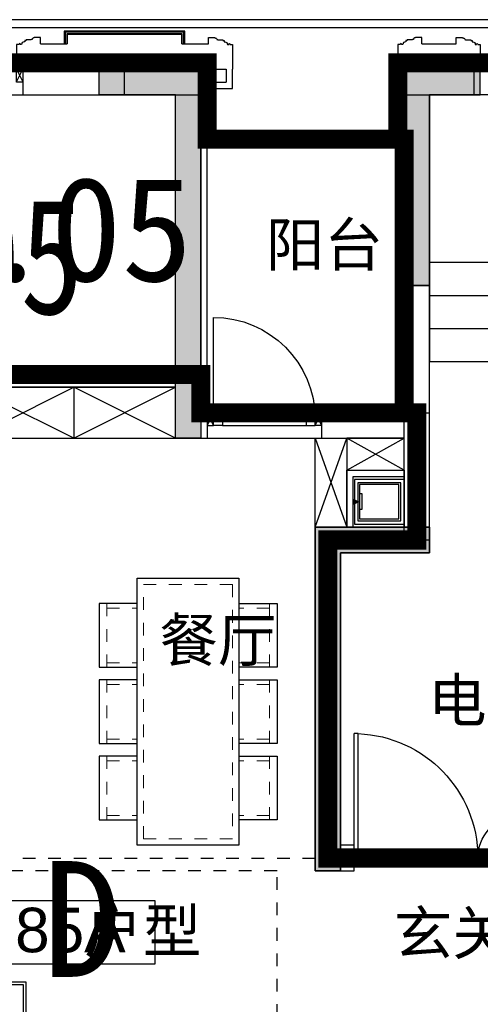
# Model space of a CAD drawing. Header units: millimetres. Extents: x 296296 to 297283, y 219875 to 220035.
# Tile 140 of 256: x 296866.8 to 296870.42, y 220014.3 to 220022.04. Entities that reach past the tile are written whole.
import ezdxf
from ezdxf.enums import TextEntityAlignment as Align

# ---------------------------------------------------------------- set-up
doc = ezdxf.new("R2010")
doc.units = ezdxf.units.MM
for name, pattern in [('-DASH', [0.35, 0.25, -0.1]), ('185洋房-边套（报建版）-旧规$0$洋房户型$0$_DASH', [0.6000000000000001, 0.4, -0.2]), ('185洋房-边套（报建版）-旧规$0$洋房户型$0$DASH', [0.35, 0.25, -0.1]), ('CONTINOUS', [0]), ('DASH', [0.35, 0.25, -0.1])]:
    doc.linetypes.add(name, pattern=pattern)
doc.layers.add('$面积结果', color=7, linetype='Continuous')
doc.layers.add('面积-住宅半面积', color=1, linetype='Continuous')
for name, color, linetype, lineweight in [('面校面积', 1, 'CONTINOUS', 0), ('面积-计容-住宅-0.5', 1, 'Continuous', 0), ('面积-计容-住宅-1', 1, 'Continuous', 0)]:
    doc.layers.add(name, color=color, linetype=linetype, lineweight=lineweight)
doc.styles.add('_TCH_DIM', font='SIMPLEX', dxfattribs={"bigfont": 'GBCBIG'})
doc.styles.add('dw', font='simhei.ttf')
doc.styles.get("Standard").update_dxf_attribs({"font": 'arial.ttf'})

# ---------------------------------------------------------------- blocks, each defined once
blk = doc.blocks.new('*U14')
at = {"lineweight": -2}
blk.add_hatch(color=253, dxfattribs=at).paths.add_polyline_path([(0, 200), (700, 0), (0, 0)])
at = {"color": 253, "linetype": 'DASH', "lineweight": -2}
blk.add_line((1050, 806.2177826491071), (700, 200), dxfattribs=at)
at = {"color": 253, "lineweight": -2}
for p, q in [((700, 200), (93.7822173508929, 550)), ((0, 200), (0, 0)), ((700, 200), (0, 200)), ((0, 200), (700, 0)), ((700, 0), (700, 200)), ((0, 0), (700, 0))]:
    blk.add_line(p, q, dxfattribs=at)
at = {"color": 253, "linetype": 'DASH', "lineweight": -2}
blk.add_arc((700, 200), 700, 60.00000000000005, 180, dxfattribs=at)
blk = doc.blocks.new('$DORLIB2D$00000127')
at = {"color": 253, "lineweight": -2}
for points in [[(-0.5333333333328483, 0.7948983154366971), (-0.5333333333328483, 0.690405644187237)], [(-0.0333333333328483, 0.7948983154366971), (-0.5333333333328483, 0.7948983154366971)], [(-0.0333333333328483, 0.7948983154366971), (-0.0333333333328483, 0.690405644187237)], [(0.5333333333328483, 0.7948983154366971), (0.0333333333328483, 0.7948983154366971)], [(0.0333333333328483, 0.7948983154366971), (0.0333333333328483, 0.690405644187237)], [(0.5333333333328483, 0.7948983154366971), (0.5333333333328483, 0.690405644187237)], [(-0.0333333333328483, 0.690405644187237), (-0.5333333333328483, 0.690405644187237)], [(0.5333333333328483, 0.690405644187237), (0.0333333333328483, 0.690405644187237)], [(0.5, 0.4999999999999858), (-0.5, 0.4999999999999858)]]:
    blk.add_lwpolyline(points, dxfattribs=at)
blk = doc.blocks.new('$DORLIB2D$00000116')
at = {"color": 253, "lineweight": -2}
for p, q in [((-0.4999999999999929, 7.1e-15), (-0.146446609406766, 0.353553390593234)), ((0.5000000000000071, 7.1e-15), (0.1464466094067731, 0.353553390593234))]:
    blk.add_line(p, q, dxfattribs=at)
for centre, radius, start, end in [((-0.4999999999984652, 4.832e-13), 0.4999999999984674, 0, 45), ((0.4999999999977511, 9.059e-13), 0.4999999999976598, 135, 180)]:
    blk.add_arc(centre, radius, start, end, dxfattribs=at)
blk = doc.blocks.new('洋房核心筒（标准层）')
at = {"color": 253}
for p, q in [((13399.99999975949, 9700.000023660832), (13400.00000002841, 13200.00000022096)), ((13400.00000002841, 13200.00000022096), (13600.00000002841, 13200.00000020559)), ((14930.00000002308, 13200.00000001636), (13599.99999987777, 13200.00000002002)), ((13599.99999987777, 13200.00000002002), (13599.99999987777, 11879.99999977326)), ((13599.99999975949, 9700.000023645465), (13600.00000002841, 13200.00000020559)), ((15926.98729813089, 13199.99999989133), (14930.00000002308, 13200.00000001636)), ((14929.99999986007, 11900.00000001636), (14930.00000002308, 13200.00000001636)), ((15189.99999986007, 11899.99999998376), (15190.00000002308, 13199.99999998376)), ((15449.99999986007, 11899.99999995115), (15450.00000002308, 13199.99999995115)), ((15709.99999986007, 11899.99999991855), (15710.00000002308, 13199.99999991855)), ((16275.05942885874, 12597.12138459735), (15926.98729813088, 13199.99999989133)), ((17270.00000002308, 13199.99999972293), (16042.45735196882, 13199.99999987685)), ((16375.05942886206, 12623.91630382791), (16042.45735196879, 13199.99999987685)), ((16229.99999998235, 12875.16660483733), (16230.00000002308, 13199.99999985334)), ((16489.99999992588, 12424.83339483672), (16490.00000002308, 13199.99999982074)), ((16749.99999986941, 11974.50018483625), (16750.00000002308, 13199.99999978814)), ((17009.99999986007, 11899.99999975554), (17010.00000002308, 13199.99999975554)), ((17269.99999986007, 11899.99999972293), (17270.00000002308, 13199.99999972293)), ((18600.00000003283, 13199.99999955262), (17269.99999994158, 13199.99999972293)), ((18599.9999998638, 11879.99999964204), (18600.00000003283, 13199.99999955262)), ((18599.99999976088, 9700.000023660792), (18600.00000002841, 13199.9999995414)), ((18600.00000002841, 13199.9999995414), (18800.00000002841, 13199.99999952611)), ((18799.99999976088, 9700.000023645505), (18800.00000002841, 13199.99999952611)), ((15969.99999986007, 11899.99999988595), (15970.00000001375, 13125.49981483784)), ((16229.99999986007, 11899.99999985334), (16229.99999995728, 12675.16660483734)), ((16455.45941541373, 12645.45941528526), (16275.05942885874, 12597.12138459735)), ((16282.56718102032, 12439.41447386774), (16455.45941541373, 12645.45941528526)), ((16454.91873227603, 12485.5959328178), (16282.56718102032, 12439.41447386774)), ((16793.01270175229, 11899.99999978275), (16454.91873227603, 12485.5959328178)), ((16677.54264791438, 11899.99999979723), (16354.91873227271, 12458.80101358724)), ((16489.99999986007, 11899.99999982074), (16489.9999999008, 12224.83339483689)), ((13599.99999987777, 11879.9999998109), (13599.9999998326, 11099.9999998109)), ((14899.99999987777, 11879.99999973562), (13599.99999987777, 11879.9999998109)), ((14899.99999987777, 11900.00000002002), (14929.99999986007, 11900.00000001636)), ((14899.99999987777, 11879.99999973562), (14899.99999987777, 11900.00000002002)), ((14899.99999983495, 11100.00000003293), (14899.99999988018, 11900.00000003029)), ((15999.99999988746, 11899.99999988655), (14899.99999988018, 11900.00000003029)), ((14899.99999987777, 11879.99999973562), (14899.9999998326, 11099.99999973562)), ((16677.54264791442, 11899.99999979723), (14929.99999986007, 11900.00000001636)), ((17299.99999987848, 11899.99999971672), (15999.99999988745, 11899.99999988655)), ((17269.99999986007, 11899.99999972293), (16793.01270175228, 11899.99999978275)), ((17269.99999986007, 11899.99999972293), (17299.99999986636, 11899.99999971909)), ((17299.99999986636, 11899.99999971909), (17299.9999998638, 11879.99999971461)), ((17299.99999983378, 11099.99999971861), (17299.99999987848, 11899.99999971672)), ((17299.99999982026, 11099.99999971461), (17299.9999998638, 11879.99999971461)), ((17299.9999998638, 11879.99999971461), (18599.9999998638, 11879.99999964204)), ((18599.99999982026, 11099.99999964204), (18599.9999998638, 11879.99999964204)), ((14999.9999998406, 11200.00000001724), (14999.99999987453, 11800.00000001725)), ((15899.9999998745, 11799.99999989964), (14999.99999987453, 11800.00000001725)), ((15899.99999985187, 11399.99999988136), (15899.9999998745, 11799.99999989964)), ((17199.99999987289, 11799.9999997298), (15999.99999987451, 11799.99999988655)), ((15999.99999985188, 11399.99999986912), (15999.99999987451, 11799.99999988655)), ((17199.99999983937, 11199.99999972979), (17199.99999987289, 11799.9999997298)), ((14899.99999986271, 11619.99999973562), (13599.99999986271, 11619.9999998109)), ((17299.99999984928, 11619.99999971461), (18599.99999984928, 11619.99999964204)), ((15649.99999984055, 11199.99999991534), (15649.99999985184, 11399.99999991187)), ((15899.99999985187, 11399.99999988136), (15649.99999985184, 11399.99999991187)), ((16599.99999985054, 11399.99999979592), (15999.99999985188, 11399.99999986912)), ((16599.99999983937, 11199.99999979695), (16599.99999985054, 11399.99999979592)), ((14899.99999984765, 11359.99999973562), (13599.99999984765, 11359.9999998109)), ((17299.99999983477, 11359.99999971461), (18599.99999983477, 11359.99999964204)), ((15749.99999983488, 11099.99999989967), (15749.99999984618, 11299.99999989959)), ((15999.99999984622, 11299.99999986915), (15749.99999984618, 11299.99999989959)), ((16499.99999984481, 11299.99999980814), (15999.99999984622, 11299.99999986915)), ((16499.99999983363, 11099.99999980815), (16499.99999984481, 11299.99999980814)), ((14999.99999985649, 11100.00000001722), (14999.99999987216, 11200.00000001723)), ((15649.99999984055, 11199.99999991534), (15599.99999987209, 11199.99999992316)), ((15599.99999987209, 11199.99999992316), (15599.99999985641, 11099.99999992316)), ((16599.99999980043, 11099.99999979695), (16599.99999981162, 11199.99999979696)), ((17199.99999983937, 11199.99999972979), (17199.99999980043, 11099.9999997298)), ((14899.9999998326, 11099.99999973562), (13599.9999998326, 11099.9999998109)), ((14899.99999983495, 11100.00000003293), (14999.99999985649, 11100.00000001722)), ((15599.99999985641, 11099.99999992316), (15749.99999983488, 11099.99999989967)), ((16499.99999983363, 11099.99999980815), (16599.99999980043, 11099.99999979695)), ((17199.99999980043, 11099.9999997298), (17299.99999983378, 11099.99999971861)), ((17299.99999982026, 11099.99999971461), (18599.99999982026, 11099.99999964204)), ((14874.99999968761, 9800.000023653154), (14874.99999965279, 9185.000023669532)), ((17324.99999968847, 9800.000023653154), (14874.99999968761, 9800.000023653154)), ((17324.99999965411, 9185.000023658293), (17324.99999968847, 9800.000023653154)), ((13399.99999975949, 9700.000023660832), (13599.99999975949, 9700.000023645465)), ((18599.99999976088, 9700.000023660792), (18799.99999976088, 9700.000023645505)), ((15074.99999965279, 9185.00002365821), (15074.99999967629, 9600.000023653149)), ((17124.9999996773, 9600.000023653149), (15074.99999967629, 9600.000023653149)), ((17124.9999996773, 9600.000023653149), (17124.99999965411, 9185.000023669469)), ((14874.99999965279, 9185.000023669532), (15074.99999965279, 9185.00002365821)), ((17124.99999965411, 9185.000023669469), (17324.99999965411, 9185.000023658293)), ((15074.9999995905, 8085.000023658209), (14874.9999995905, 8085.000023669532)), ((14874.9999995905, 8085.000023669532), (14874.99999953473, 7100.000023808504)), ((15074.99999954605, 7300.000023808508), (15074.9999995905, 8085.000023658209)), ((17324.99999959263, 8085.000023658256), (17124.99999959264, 8085.000023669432)), ((17124.99999959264, 8085.000023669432), (17124.99999954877, 7300.000023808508)), ((17324.9999995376, 7100.000023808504), (17324.99999959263, 8085.000023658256)), ((17124.99999954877, 7300.000023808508), (15074.99999954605, 7300.000023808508)), ((17324.9999995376, 7100.000023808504), (14874.99999953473, 7100.000023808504))]:
    blk.add_line(p, q, dxfattribs=at)
at = {"color": 253, "lineweight": -2}
for p, q in [((16874.99999966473, 9375.000023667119), (15324.99999966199, 9375.000023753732)), ((15324.99999966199, 9375.000023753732), (15324.99999957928, 7895.000023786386)), ((16874.99999958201, 7895.000023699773), (15324.99999966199, 9375.000023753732)), ((16874.99999966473, 9375.000023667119), (15324.99999957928, 7895.000023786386)), ((16874.99999958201, 7895.000023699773), (16874.99999966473, 9375.000023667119)), ((15324.99999957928, 7895.000023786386), (16874.99999958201, 7895.000023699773)), ((16564.99999957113, 7710.000023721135), (15634.9999995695, 7710.000023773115)), ((15634.9999995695, 7710.000023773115), (15634.99999955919, 7525.000023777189)), ((16564.99999956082, 7525.000023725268), (16564.99999957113, 7710.000023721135)), ((15634.99999955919, 7525.000023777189), (16564.99999956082, 7525.000023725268))]:
    blk.add_line(p, q, dxfattribs=at)
at = {"color": 253}
for points in [[(14249.99999982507, 10969.99999977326, 0, 0, 0), (14249.99999987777, 12550.00000002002, 0, 0, 0), (16229.99999994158, 12549.99999985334, 0, 80.00000000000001, 0), (15929.99999994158, 12549.9999998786, 0, 0, 0)], [(17949.999999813, 10969.99999967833, 0, 0, 0), (17949.99999994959, 12549.99999963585, 0, 0, 0), (16489.99999994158, 12549.99999982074, 0, 80.00000000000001, 0), (16789.99999994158, 12549.99999982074, 0, 0, 0)]]:
    blk.add_lwpolyline(points, format="xyseb", dxfattribs=at)
at = {"color": 253, "lineweight": -2}
blk.add_lwpolyline([(17299.99999980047, 11099.99992195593), (17299.99999989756, 11899.99999971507), (14899.99999988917, 11900.00000006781), (14899.99999977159, 11100.0000000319)], dxfattribs=at)
blk.add_lwpolyline([(15749.99999983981, 11299.99999997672), (16499.99999983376, 11299.99999997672), (16499.99999983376, 11099.99999980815), (15749.99999983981, 11099.99999980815)], close=True, dxfattribs=at)
at = {"color": 253, "lineweight": -2, "xscale": -1, "rotation": 180}
blk.add_blockref('*U14', (15774.94990664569, 11299.98568751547), dxfattribs=at)
at = {"color": 253}
for name, p, xscale, yscale, zscale, rotation in [('$DORLIB2D$00000116', (15299.99999986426, 11149.9999999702), 600, 600, 600, 179.9999999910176), ('$DORLIB2D$00000116', (16899.999999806, 11149.99999976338), -600, 600, -600, 179.9999999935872), ('$DORLIB2D$00000127', (14974.99999962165, 8635.000023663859), 1100, -200, 1100, 89.99999999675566), ('$DORLIB2D$00000127', (17224.99999962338, 8635.000023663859), 1100, 200, 1100, 89.99999999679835)]:
    blk.add_blockref(name, p, dxfattribs=dict(at, xscale=xscale, yscale=yscale, zscale=zscale, rotation=rotation))
at = {"color": 253, "style": '_TCH_DIM'}
for s, p in [('电', (15184.66559205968, 11273.07109868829)), ('水', (16787.66644105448, 11273.07109868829)), ('下', (14155.05319131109, 10519.89999977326)), ('上', (17845.74468065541, 10519.89999967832)), ('电梯', (15884.71652595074, 8513.51764473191))]:
    blk.add_text(s, height=337.5886524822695, dxfattribs=at).set_placement(p)
blk = doc.blocks.new('wy53eu64i765i57i78i')
blk.add_hatch(color=253).paths.add_polyline_path([(961574.8566869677, 192158.4369128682), (961574.854730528, 192158.4369128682), (961574.8449960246, 190058.4376608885), (961774.8449960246, 190058.4376608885), (961774.854730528, 192958.4376834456), (960974.855165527, 192958.4376794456), (960974.8551655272, 192758.4369128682), (961574.854730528, 192758.4369128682)])
for points in [[(963374.851175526, 192958.4369128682), (963374.851175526, 191258.4020618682), (963574.851175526, 191258.4020618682), (963574.851175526, 192758.4369128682), (963974.851175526, 192758.4369128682), (963974.851175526, 192958.4369128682)], [(962674.8560505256, 189358.4377288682), (962674.8560505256, 186658.4377868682), (962874.8560505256, 186658.4377868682), (962874.8560505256, 189158.4377288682), (963574.851175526, 189158.4377288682), (963574.851175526, 189358.4377288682)]]:
    blk.add_hatch(color=253).paths.add_polyline_path(points, flags=0)
at = {"color": 253}
for points in [[(961774.854730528, 192958.4369168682), (961774.8635345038, 190058.4376608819), (961574.8635345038, 190058.4376608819), (961574.854730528, 192758.4369128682), (960974.855165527, 192758.4369128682), (960974.855165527, 192958.4369128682), (961774.854730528, 192958.4369168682)], [(963374.851175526, 192958.4369128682), (963374.851175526, 191258.4020618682), (963574.851175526, 191258.4020618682), (963574.851175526, 192758.4369128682), (963974.851175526, 192758.4369128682), (963974.851175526, 192958.4369128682), (963374.851175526, 192958.4369128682)], [(962674.8560505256, 189358.4377288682), (962674.8560505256, 186658.4377868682), (962874.8560505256, 186658.4377868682), (962874.8560505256, 189158.4377288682), (963574.851175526, 189158.4377288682), (963574.851175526, 189358.4377288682), (962674.8560505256, 189358.4377288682)]]:
    blk.add_lwpolyline(points, close=True, dxfattribs=at)
blk = doc.blocks.new('sayea5yuteaytuytrauyt')
h = blk.add_hatch()
h.set_pattern_fill('钢筋混凝土', color=253, scale=100)
h.set_pattern_definition([(45, (0, 0), (-176.7766952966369, 176.7766952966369), []), (49.99999999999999, (0, 0), (717.2601826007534, -62.75213498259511), [75, -825]), (355, (0, 0), (-138.751333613, 752.1921337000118), [60, -660]), (100.4514, (59.77168, -5.22934), (578.5093817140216, 689.4395420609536), [63.74019000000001, -701.142112]), (46.1842, (0, 200), (1067.241048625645, -165.5190143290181), [112.5, -1237.5]), (96.63560000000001, (88.936745, 186.206693), (934.6627055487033, 974.1178709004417), [95.610288, -1051.713]), (351.1842, (0, 200), (934.6619451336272, 974.1186009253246), [90, -990]), (21, (100, 150), (596.9070521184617, -402.6188906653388), [75, -825]), (326.0000000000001, (100, 150), (243.3153319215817, 725.150045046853), [60, -660]), (71.4514, (149.742233, 116.448394), (840.22262858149, 322.5304967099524), [63.74019000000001, -701.142112]), (37.5, (0, 0), (12.15985531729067, 332.8938538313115), [0, -652, 0, -670, 0, -662.5]), (7.5, (0, 0), (263.0695374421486, 394.4117118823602), [0, -382, 0, -637, 0, -252.5]), (327.5, (-223, 0), (533.822436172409, -22.55487173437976), [0, -250, 0, -780, 0, -1035]), (317.5, (-323, 0), (583.1861693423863, 100.1049823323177), [0, -325, 0, -518, 0, -735])])
h.paths.add_polyline_path([(1007424.854593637, 89058.43775986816), (1007424.854593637, 87258.43856486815), (1007174.854593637, 87258.43856486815), (1007174.854593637, 89058.43775986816)])
h.paths.add_polyline_path([(1021574.855280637, 89058.43775986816), (1021574.855280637, 87258.43856486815), (1021324.855280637, 87258.43856486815), (1021324.855280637, 89058.43775986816)])
h.paths.add_polyline_path([(989374.8548266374, 89058.43775186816), (989374.8548266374, 87258.43815686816), (989124.8548266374, 87258.43815686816), (989124.8548266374, 89058.43775186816)])
h.paths.add_polyline_path([(1039624.855051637, 89058.43775186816), (1039624.855051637, 87258.43815686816), (1039374.855051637, 87258.43815686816), (1039374.855051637, 89058.43775186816)])
h.paths.add_polyline_path([(1014474.854936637, 87858.43815686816), (1014474.854936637, 84858.43816086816), (1014274.854936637, 84858.43816086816), (1014274.854936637, 87858.43815686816)])
h.paths.add_polyline_path([(1044574.854944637, 92958.43692786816), (1044574.854944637, 91158.43691286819), (1044374.854944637, 91158.43691286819), (1044374.854944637, 92758.43691286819), (1044074.854822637, 92758.43691286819), (1044074.854822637, 92958.43691286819)])
h.paths.add_polyline_path([(984374.8549336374, 92758.43691286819), (984374.8549336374, 91158.43691286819), (984174.8549336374, 91158.43691286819), (984174.8548116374, 92958.43691286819), (984674.8550556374, 92958.43691286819), (984674.8550556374, 92758.43691286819)])
h.paths.add_polyline_path([(1027974.850721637, 92758.43691286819), (1027974.850721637, 91258.40206186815), (1027774.850721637, 91258.40206186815), (1027774.850721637, 92958.43691286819), (1028324.850721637, 92958.43691286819), (1028324.850721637, 92758.43691286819)])
h.paths.add_polyline_path([(1000974.859155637, 92958.43691286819), (1000974.859155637, 91258.40206186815), (1000774.859155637, 91258.40206186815), (1000774.859155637, 92758.43691286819), (1000424.859155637, 92758.43691286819), (1000424.859155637, 92958.43691286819)])
h.paths.add_polyline_path([(1033174.859613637, 92958.43691286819), (1033174.859613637, 91258.40205786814), (1032974.859613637, 91258.40205786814), (1032974.859613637, 92758.43691286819), (1032624.859613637, 92758.43691286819), (1032624.859613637, 92958.43691286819)])
h.paths.add_polyline_path([(995774.8502636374, 92758.43691286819), (995774.8502636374, 91258.40205786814), (995574.8502636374, 91258.40205786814), (995574.8502636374, 92958.43691286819), (996124.8502636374, 92958.43691286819), (996124.8502636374, 92758.43691286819)])
h.paths.add_polyline_path([(1014874.854936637, 80258.43772586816), (1014874.854936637, 80058.43772586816), (1014274.854936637, 80058.43772586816), (1014274.854936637, 81858.43772586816), (1014474.854936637, 81858.43772586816), (1014474.854936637, 80258.43772586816)])
h.paths.add_polyline_path([(1046674.855165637, 92358.43775186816), (1046674.855165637, 90658.43777086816), (1046474.855165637, 90658.43777086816), (1046474.855165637, 92158.43775186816), (1046024.855051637, 92158.43775186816), (1046024.855051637, 92358.43775186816)])
h.paths.add_polyline_path([(982274.8547116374, 92158.43775186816), (982274.8547116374, 90658.43777086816), (982074.8547116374, 90658.43777086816), (982074.8547116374, 92358.43775186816), (982724.8548266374, 92358.43775186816), (982724.8548266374, 92158.43775186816)])
h.paths.add_polyline_path([(1042874.855566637, 80058.43772586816), (1042874.855604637, 79458.43791586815), (1042074.855596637, 79458.43791586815), (1042074.855596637, 79658.43791586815), (1042674.855566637, 79658.43791586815), (1042674.855528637, 80258.43772586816), (1043624.855539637, 80258.43772586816), (1043624.855539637, 80058.43772586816)])
h.paths.add_polyline_path([(1010674.855341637, 80058.43772586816), (1010674.855379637, 79458.43791586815), (1009874.855367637, 79458.43791586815), (1009874.855367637, 79658.43791586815), (1010474.855341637, 79658.43791586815), (1010474.855303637, 80258.43772586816), (1011424.855310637, 80258.43772586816), (1011424.855310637, 80058.43772586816)])
h.paths.add_polyline_path([(1018874.854505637, 79658.43791586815), (1018874.854505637, 79458.43791586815), (1018074.854498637, 79458.43791586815), (1018074.854536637, 80058.43772586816), (1017324.854563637, 80058.43772586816), (1017324.854563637, 80258.43772586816), (1018274.854536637, 80258.43773286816), (1018274.854536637, 79658.43791586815)])
h.paths.add_polyline_path([(986674.8542806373, 79658.43791586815), (986674.8542806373, 79458.43791586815), (985874.8542736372, 79458.43791586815), (985874.8543116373, 80058.43772586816), (985124.8543376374, 80058.43772586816), (985124.8543376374, 80258.43772586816), (986074.8543116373, 80258.43773286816), (986074.8543116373, 79658.43791586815)])
h.paths.add_polyline_path([(1016574.855280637, 92758.43691286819), (1016574.855280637, 91158.43691286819), (1016374.855280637, 91158.43691286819), (1016374.855280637, 92158.43775186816), (1016074.855051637, 92158.43775186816), (1016074.855051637, 92358.43775186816), (1016374.855280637, 92358.43775186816), (1016374.855280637, 92958.43691286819), (1016874.855280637, 92958.43691286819), (1016874.855280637, 92758.43691286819)])
h.paths.add_polyline_path([(1012374.854593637, 92158.43775186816), (1012374.854593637, 91158.43691286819), (1012174.854593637, 91158.43691286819), (1012174.854593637, 92758.43691286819), (1011874.854593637, 92758.43691286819), (1011874.854593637, 92958.43691286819), (1012374.854593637, 92958.43691286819), (1012374.854593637, 92358.43775186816), (1012674.854826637, 92358.43775186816), (1012674.854826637, 92158.43775186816)])
h.paths.add_polyline_path([(1031699.854631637, 87258.43614286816), (1031699.854631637, 86658.43778686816), (1029249.854215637, 86658.43778686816), (1029249.854215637, 87258.43614286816), (1029449.854215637, 87258.43614286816), (1029449.854215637, 86858.43778286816), (1031499.854631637, 86858.43778286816), (1031499.854631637, 87258.43614286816)])
h.paths.add_polyline_path([(999499.8556616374, 87258.43614286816), (999499.8556616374, 86658.43778686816), (997049.8552426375, 86658.43778686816), (997049.8552426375, 87258.43614286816), (997249.8552426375, 87258.43614286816), (997249.8552426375, 86858.43778286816), (999299.8556616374, 86858.43778286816), (999299.8556616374, 87258.43614286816)])
h.paths.add_polyline_path([(1029449.854215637, 89158.43772886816), (1029449.854215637, 88743.43829786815), (1029249.854215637, 88743.43829786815), (1029249.854215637, 89358.43772886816), (1031699.854631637, 89358.43772886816), (1031699.854631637, 88743.43913286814), (1031499.854631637, 88743.43913286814), (1031499.854631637, 89158.43772886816)])
h.paths.add_polyline_path([(999499.8556616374, 89358.43772886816), (999499.8556616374, 88743.43829786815), (999299.8556616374, 88743.43829786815), (999299.8556616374, 89158.43772886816), (997249.8552426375, 89158.43772886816), (997249.8552426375, 88743.43913286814), (997049.8552426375, 88743.43913286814), (997049.8552426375, 89358.43772886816)])
h.paths.add_polyline_path([(1026174.845110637, 92958.43691286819), (1026174.845110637, 90058.43717586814), (1025974.845110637, 90058.43717586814), (1025974.845110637, 92758.43691286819), (1025574.850809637, 92758.43691286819), (1025574.850809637, 92958.43691286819)])
h.paths.add_polyline_path([(1002774.864763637, 92758.43691286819), (1002774.864763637, 90058.43717586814), (1002574.864763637, 90058.43717586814), (1002574.864763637, 92958.43691286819), (1003174.859068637, 92958.43691286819), (1003174.859068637, 92758.43691286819)])
h.paths.add_polyline_path([(993974.8547306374, 92958.43691686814), (993974.8547306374, 90058.44779286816), (993774.8547306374, 90058.44779286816), (993774.8547306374, 92758.43691286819), (993374.8515306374, 92758.43691286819), (993374.8515306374, 92958.43691286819)])
h.paths.add_polyline_path([(1034974.855142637, 92758.43691286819), (1034974.855142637, 90058.44779286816), (1034774.855142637, 90058.44779286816), (1034774.855142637, 92958.43691686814), (1035374.858343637, 92958.43691286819), (1035374.858343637, 92758.43691286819)])
h.paths.add_polyline_path([(1046674.855165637, 83408.43776386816), (1046674.855165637, 80058.43772586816), (1046074.855165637, 80058.43772586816), (1046074.855165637, 80258.43772586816), (1046474.855165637, 80258.43772586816), (1046474.855165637, 83408.43776386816)])
h.paths.add_polyline_path([(982674.8547116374, 80258.43772586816), (982674.8547116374, 80058.43772586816), (982074.8547116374, 80058.43772586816), (982074.8547116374, 83408.43776386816), (982274.8547116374, 83408.43776386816), (982274.8547116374, 80258.43772586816)])
h.paths.add_polyline_path([(1001674.854280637, 89358.43772886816), (1001674.854280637, 86658.43778686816), (1001474.854280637, 86658.43778686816), (1001474.854280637, 89158.43772886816), (1000774.859155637, 89158.43772886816), (1000774.859155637, 89358.43772886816)])
h.paths.add_polyline_path([(1027274.855596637, 89158.43772886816), (1027274.855596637, 86658.43778686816), (1027074.855596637, 86658.43778686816), (1027074.855596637, 89358.43772886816), (1027974.850721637, 89358.43772886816), (1027974.850721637, 89158.43772886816)])
h.paths.add_polyline_path([(995074.8548266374, 89158.43772886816), (995074.8548266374, 86658.43778686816), (994874.8548266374, 86658.43778686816), (994874.8548266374, 89358.43772886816), (995774.8502636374, 89358.43772886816), (995774.8502636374, 89158.43772886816)])
h.paths.add_polyline_path([(1033874.855051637, 89358.43772886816), (1033874.855051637, 86658.43778686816), (1033674.855051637, 86658.43778686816), (1033674.855051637, 89158.43772886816), (1032974.859613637, 89158.43772886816), (1032974.859613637, 89358.43772886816)])
h.paths.add_polyline_path([(989374.8548266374, 92958.43691286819), (989374.8548266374, 92158.43691286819), (988974.8548266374, 92158.43691286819), (988974.8548266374, 92958.43691286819)])
h.paths.add_polyline_path([(1007574.854593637, 92958.43691286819), (1007574.854593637, 92158.43691286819), (1007174.854593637, 92158.43691286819), (1007174.854593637, 92958.43691286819)])
h.paths.add_polyline_path([(995074.8548266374, 79658.43738986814), (995074.8548266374, 79258.43738986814), (994374.8548266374, 79258.43738986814), (994374.8548266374, 79658.43738986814)])
h.paths.add_polyline_path([(1002174.854280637, 79658.43738986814), (1002174.854280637, 79258.43738986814), (1001474.854280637, 79258.43738986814), (1001474.854280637, 79658.43738986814)])
h.paths.add_polyline_path([(1027274.855596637, 79658.43738986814), (1027274.855596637, 79258.43738986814), (1026574.855596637, 79258.43738986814), (1026574.855596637, 79658.43738986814)])
h.paths.add_polyline_path([(1034374.855051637, 79658.43738986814), (1034374.855051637, 79258.43738986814), (1033674.855051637, 79258.43738986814), (1033674.855051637, 79658.43738986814)])
h.paths.add_polyline_path([(1039774.855051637, 92958.43691286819), (1039774.855051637, 92158.43691286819), (1039374.855051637, 92158.43691286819), (1039374.855051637, 92958.43691286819)])
h.paths.add_polyline_path([(1021574.855280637, 92958.43691286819), (1021574.855280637, 92158.43691286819), (1021174.855280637, 92158.43691286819), (1021174.855280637, 92958.43691286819)])
at = {"color": 253}
for points in [[(993974.8547306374, 92958.43691686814), (993974.8547306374, 90058.44779286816), (993774.8547306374, 90058.44779286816), (993774.8547306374, 92758.43691286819), (993374.8515306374, 92758.43691286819), (993374.8515306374, 92958.43691286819), (993974.8547306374, 92958.43691686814)], [(995774.8502636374, 92758.43691286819), (995774.8502636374, 91258.40205786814), (995574.8502636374, 91258.40205786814), (995574.8502636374, 92958.43691286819), (996124.8502636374, 92958.43691286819), (996124.8502636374, 92758.43691286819), (995774.8502636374, 92758.43691286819)], [(995074.8548266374, 89158.43772886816), (995074.8548266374, 86658.43778686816), (994874.8548266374, 86658.43778686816), (994874.8548266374, 89358.43772886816), (995774.8502636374, 89358.43772886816), (995774.8502636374, 89158.43772886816), (995074.8548266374, 89158.43772886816)]]:
    blk.add_lwpolyline(points, close=True, dxfattribs=at)
blk = doc.blocks.new('4uyh5uj6kj67j75rykjtuk7tsik76ykj')
at = {"color": 253}
blk.add_lwpolyline([(817114.2793763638, 428423.8166638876), (818614.2793763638, 428423.8166638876), (818614.2793763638, 427923.8166638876), (817114.2793763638, 427923.8166638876)], close=True, dxfattribs=at)
for s, height, p in [('阳台', 337.5886524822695, (819487.5138972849, 433412)), ('餐厅', 337.5886524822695, (818648.7178462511, 430303.3757845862)), ('电梯厅', 337.5886524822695, (820763.5, 429830)), ('185A', 350, (817242, 428017.5)), ('户型', 337.5886524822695, (818058.6666666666, 428017.5)), ('玄关', 337.5886524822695, (820494, 428000))]:
    blk.add_text(s, height=height, dxfattribs=at).set_placement(p)
blk = doc.blocks.new('185洋房-边套（报建版）-旧规$0$洋房户型$0$11Sofa_1_ICDA')
at = {"color": 253}
for p, q in [((-850, 1100), (-850, -1100)), ((0, 1100), (-850, 1100)), ((0, 1100), (0, -1100)), ((-80, 1020), (-850, 1020)), ((-80, -1020), (-80, 1020)), ((-80, 340), (-850, 340)), ((-80, -340), (-850, -340)), ((-850, -1020), (-80, -1020)), ((-850, -1100), (0, -1100))]:
    blk.add_line(p, q, dxfattribs=at)
blk = doc.blocks.new('185洋房-边套（报建版）-旧规$0$洋房户型$0$11Sofa_4_ICDA')
at = {"color": 253}
for p, q in [((80.00000000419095, 325.4545454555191), (4.1909516e-09, 325.4545454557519)), ((80.00000000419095, 325.4545454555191), (25.45454545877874, 325.4545454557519)), ((570.9090909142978, 325.4545454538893), (625.4545454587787, 325.4545454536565)), ((570.9090909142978, 325.4545454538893), (650.9090909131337, 325.4545454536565))]:
    blk.add_line(p, q, dxfattribs=at)
for points in [[(650.9090909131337, -2.3283064e-09), (650.9090909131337, 699.9999999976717), (9.0803951e-09, 699.9999999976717), (0, 0), (650.9090909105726, -2.3283064e-09), (650.9090909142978, 325.454545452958)], [(80.00000000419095, 325.4545454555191), (80.0000000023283, 79.99999999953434), (570.9090909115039, 79.99999999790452), (570.9090909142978, 325.4545454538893)], [(80.00000000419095, 325.4545454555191), (80.0000000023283, 79.99999999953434), (570.9090909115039, 79.99999999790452), (570.9090909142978, 325.4545454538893)]]:
    blk.add_lwpolyline(points, dxfattribs=at)
blk = doc.blocks.new('185洋房-边套（报建版）-旧规$0$洋房户型$0$11Sofa_5_ICDA')
at = {"color": 253}
for points in [[(0, 0), (1600, 0), (1600, -600), (0, -600)], [(20, -20), (1580, -20), (1580, -580), (20, -580)]]:
    blk.add_lwpolyline(points, close=True, dxfattribs=at)
blk.add_lwpolyline([(799.9975441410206, -580), (799.999915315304, -20)], dxfattribs=at)
blk = doc.blocks.new('*U1095')
at = {"color": 253}
for p, q in [((-425.0000000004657, 1246.488670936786), (-425.0000000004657, 1639.215943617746)), ((-228.6363636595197, 1442.852307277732), (-621.3636363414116, 1442.852307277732)), ((-2367.147781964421, -1248.922221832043), (-2148.676227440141, -1248.922221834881)), ((-1936.528427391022, -1248.922221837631), (-1718.056872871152, -1248.922221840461)), ((-425.0000000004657, -1246.488670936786), (-425.0000000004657, -1639.215943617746)), ((-228.6363636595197, -1442.852307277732), (-621.3636363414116, -1442.852307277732))]:
    blk.add_line(p, q, dxfattribs=at)
for points in [[(-3018.056872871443, -1248.922221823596), (-3318.056872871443, -1248.922221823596), (-3318.056872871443, 1248.922221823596), (-2842.602327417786, 1248.922221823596)], [(-1242.602327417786, 1248.922221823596), (-649.9999999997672, 1248.922221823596), (-649.9999999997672, 1100)], [(-650.0000000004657, -1100), (-650.0000000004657, -1248.922221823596), (-1067.14778196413, -1248.922221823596)]]:
    blk.add_lwpolyline(points, dxfattribs=at)
blk.add_lwpolyline([(-1519.014904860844, -600), (-1519.014904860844, 600), (-2219.014904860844, 600), (-2219.014904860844, -600)], close=True, dxfattribs=at)
for centre, radius in [((-425.0000000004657, 1442.852307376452), 250), ((-425.0000000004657, 1442.852307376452), 130.9090908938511), ((-425.0000000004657, 1442.852307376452), 91.63636362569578), ((-425.0000000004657, -1442.852307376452), 250), ((-2042.602327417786, -1418.475540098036), 200), ((-425.0000000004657, -1442.852307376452), 130.9090908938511), ((-425.0000000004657, -1442.852307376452), 91.63636362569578)]:
    blk.add_circle(centre, radius, dxfattribs=at)
for name, p in [('185洋房-边套（报建版）-旧规$0$洋房户型$0$11Sofa_5_ICDA', (-2842.602327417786, 1620)), ('185洋房-边套（报建版）-旧规$0$洋房户型$0$11Sofa_1_ICDA', (0, 0)), ('185洋房-边套（报建版）-旧规$0$洋房户型$0$11Sofa_4_ICDA', (-1718.056872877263, -1719.999999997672))]:
    blk.add_blockref(name, p, dxfattribs=at)
at = {"color": 253, "xscale": -1}
blk.add_blockref('185洋房-边套（报建版）-旧规$0$洋房户型$0$11Sofa_4_ICDA', (-2367.147781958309, -1719.999999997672), dxfattribs=at)
blk = doc.blocks.new('185洋房-边套（报建版）-旧规$0$jj-yd')
at = {"color": 253}
blk.add_lwpolyline([(174.9992594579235, -0.0025692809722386), (175.0021223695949, 389.9974307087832), (-174.9978776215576, 389.9999999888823), (-175.0007405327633, -8.731149e-10)], close=True, dxfattribs=at)
at = {"color": 253, "ltscale": 0.1}
for points in [[(149.9994429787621, 24.9976142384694), (150.0019388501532, 364.9976142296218), (-149.9980611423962, 364.9998164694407), (-150.0005570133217, 24.99981647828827)], [(149.9994429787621, 24.9976142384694), (150.0019388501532, 364.9976142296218), (-149.9980611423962, 364.9998164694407), (-150.0005570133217, 24.99981647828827)], [(134.9995530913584, 39.99772435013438), (135.0018287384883, 349.9977243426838), (-134.9981712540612, 349.9997063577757), (-135.0004469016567, 39.9997063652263)], [(134.9995530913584, 39.99772435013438), (135.0018287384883, 349.9977243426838), (-134.9981712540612, 349.9997063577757), (-135.0004469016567, 39.9997063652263)]]:
    blk.add_lwpolyline(points, close=True, dxfattribs=at)
blk.add_lwpolyline([(57.46153203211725, 40.25975236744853), (57.46256654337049, 60.25975235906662), (-62.53743343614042, 60.26229884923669), (-62.53846794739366, 40.26229885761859)], dxfattribs=at)
at = {"color": 253, "ltscale": 0.1, "extrusion": (-5.679113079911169e-34, -3.477453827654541e-50, -1)}
blk.add_lwpolyline([(0.0004469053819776, 39.99871535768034, 0, 50.00000000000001, 0), (-0.000111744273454, -10.00128463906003, 0, 0, 0)], format="xyseb", dxfattribs=at)
blk = doc.blocks.new('*U1139')
at = {"color": 253}
for p, q in [((799.9954972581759, 150), (-799.9954984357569, 150)), ((-799.9954984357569, 150), (-799.9954984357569, -250)), ((-799.9954984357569, -250), (-5.88790499e-07, 150)), ((0, -250), (-799.9954984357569, 150)), ((0, 150), (0, -250)), ((0, 150), (0, -250)), ((0, -250), (799.9954972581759, 150)), ((799.9954972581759, -250), (0, 150)), ((799.9954972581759, -250), (799.9954972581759, 150)), ((-799.9954984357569, -250), (799.9954972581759, -250))]:
    blk.add_line(p, q, dxfattribs=at)
blk = doc.blocks.new('*U1140')
at = {"color": 253, "linetype": '185洋房-边套（报建版）-旧规$0$洋房户型$0$DASH', "lineweight": 13, "ltscale": 0.2}
for p, q in [((200, 240), (699.8967938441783, 240)), ((234.8967938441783, 239.9999999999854), (234.8967938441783, 0)), ((665, 239.9999999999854), (665, 0)), ((800, 240), (1299.896793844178, 240)), ((834.8967938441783, 239.9999999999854), (834.8967938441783, 0)), ((1265, 239.9999999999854), (1265, 0)), ((1400, 240), (1899.896793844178, 240)), ((1434.896793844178, 239.9999999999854), (1434.896793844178, 0)), ((1865, 239.9999999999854), (1865, 0)), ((234.8967938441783, -1039.999999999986), (234.8967938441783, -800)), ((665, -1039.999999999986), (665, -800)), ((834.8967938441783, -1039.999999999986), (834.8967938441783, -800)), ((1265, -1039.999999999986), (1265, -800)), ((1434.896793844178, -1039.999999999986), (1434.896793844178, -800)), ((1865, -1039.999999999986), (1865, -800)), ((200, -1040), (699.8967938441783, -1040)), ((800, -1040), (1299.896793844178, -1040)), ((1400, -1040), (1899.896793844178, -1040))]:
    blk.add_line(p, q, dxfattribs=at)
at = {"color": 253, "ltscale": 300}
for points in [[(700, 0), (700, 300), (200, 300), (200, 0)], [(1300, 0), (1300, 300), (800, 300), (800, 0)], [(1900, 0), (1900, 300), (1400, 300), (1400, 0)], [(700, -800), (700, -1100), (200, -1100), (200, -800)], [(1300, -800), (1300, -1100), (800, -1100), (800, -800)], [(1900, -800), (1900, -1100), (1400, -1100), (1400, -800)]]:
    blk.add_lwpolyline(points, dxfattribs=at)
blk.add_lwpolyline([(0, 0), (2100, 0), (2100, -800), (0, -800)], close=True, dxfattribs=at)
at = {"color": 253, "linetype": '185洋房-边套（报建版）-旧规$0$洋房户型$0$DASH', "lineweight": 13, "ltscale": 0.3}
blk.add_lwpolyline([(50, -50), (2050, -50), (2050, -750), (50, -750)], close=True, dxfattribs=at)
blk = doc.blocks.new('185洋房-边套（报建版）-旧规$0$洋房户型$0$$DorLib2D$00000225')
at = {"color": 253}
for p, q in [((0.4750000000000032, -0.0014478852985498), (0.4750000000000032, 0.7521225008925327)), ((0.4750000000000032, 0.7521225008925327), (0.5000000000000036, 0.7521225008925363)), ((0.5000000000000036, -0.0014478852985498), (0.5000000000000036, 0.7521225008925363)), ((-0.4999999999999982, -3.6e-15), (-0.5, 0.252035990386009)), ((-0.4750000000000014, 0.252035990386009), (-0.5, 0.252035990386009)), ((-0.4749999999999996, -3.6e-15), (-0.4750000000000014, 0.252035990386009)), ((-0.4749999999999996, -3.6e-15), (-0.4999999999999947, -3.6e-15)), ((0.4750000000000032, -0.0014478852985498), (0.4999999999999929, -0.0014478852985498))]:
    blk.add_line(p, q, dxfattribs=at)
for centre, radius, start, end in [((0.5046168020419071, -0.0019208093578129), 0.7546247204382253, 92.24926861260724, 179.7237749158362), ((-0.5007908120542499, 0.0025725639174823), 0.2507930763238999, 359.7898704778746, 84.09743784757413)]:
    blk.add_arc(centre, radius, start, end, dxfattribs=at)
blk = doc.blocks.new('185洋房-边套（报建版）-旧规')
at = {"color": 253, "linetype": 'Continuous'}
for p, q in [((11599.99293782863, 10999.99997944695), (11600.00329558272, 13200.00045017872)), ((11600.00329558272, 13200.00045017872), (11800.00329558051, 13199.99950856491)), ((11799.99293782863, 10999.99950863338), (11800.00329558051, 13199.99950856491)), ((9900, 10999.99997956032), (11599.99293782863, 10999.99997944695)), ((11799.99060733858, 10699.99997944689), (11799.99293782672, 10999.99920260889)), ((10000, 10899.99997955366), (11599.99216099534, 10899.99997944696)), ((11599.98905366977, 10499.99997946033), (11599.99216099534, 10899.99997944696)), ((11799.99060733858, 10699.99997944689), (11849.98983051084, 10699.9999794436)), ((11849.98983051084, 10699.9999794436), (11849.9898304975, 10499.9999794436)), ((12749.98983053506, 10699.99997938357), (13599.99034841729, 10699.99997932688)), ((12749.98983053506, 10699.99997938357), (12749.98983052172, 10499.99997938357)), ((13599.9846516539, 9599.9999795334), (13599.99034841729, 10699.99997932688)), ((11599.98905366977, 10499.99997946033), (11849.9898304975, 10499.9999794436)), ((12749.98983052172, 10499.99997938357), (13399.98931263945, 10499.99997934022)), ((13399.98568742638, 9799.999979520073), (13399.98931263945, 10499.99997934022)), ((12700, 7099.999979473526), (12700, 9799.99997947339)), ((12700, 9799.99997947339), (13399.98568742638, 9799.999979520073)), ((12900, 7299.999979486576), (12900, 9599.999979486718)), ((12900, 9599.999979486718), (13599.9846516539, 9599.9999795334)), ((13006.00328089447, 7299.999979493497), (12900, 7299.999979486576)), ((13006.00328090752, 7099.999979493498), (13006.00328089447, 7299.999979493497)), ((12700, 7099.999979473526), (13006.00328090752, 7099.999979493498))]:
    blk.add_line(p, q, dxfattribs=at)
at = {"color": 253}
for points in [[(11899.99944540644, 10700.00000216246), (11899.99944540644, 10750.00000216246), (11849.99944540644, 10750.00000216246), (11849.9994455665, 13250.00000216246), (12050.00004482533, 13250.00000216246), (12050.00003574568, 13400.00001053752)], [(12699.99944540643, 10700.00000216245), (12699.99944540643, 10750.00000216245), (13349.99944540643, 10750.00000216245), (13350.00003574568, 13399.9999751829)], [(11849.99944554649, 12850.0000021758), (13349.9999020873, 12850.00000207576)], [(11849.99944554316, 12800.0000021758), (13349.99990208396, 12800.00000207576)], [(11849.9898304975, 10499.9999794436), (12749.98983052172, 10499.99997938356)], [(12699.98465169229, 9799.999979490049), (12949.98465169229, 10499.99997945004)], [(12699.98465169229, 10499.99997943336), (12949.98465165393, 9799.999979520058)], [(12949.98465169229, 10249.99997952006), (13399.98465165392, 10499.99997948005)], [(13399.98465165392, 10249.99997952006), (12949.98465165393, 10499.99997934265)]]:
    blk.add_lwpolyline(points, dxfattribs=at)
for points in [[(12949.98465169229, 9799.999979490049), (12699.98465169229, 9799.999979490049), (12699.98465169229, 10499.99997949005), (12949.98465169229, 10499.99997949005)], [(13399.98465165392, 10499.99997948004), (12949.98465165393, 10499.99997948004), (12949.98465165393, 10249.99997952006), (13399.98465165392, 10249.99997952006)], [(13399.98465165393, 9799.999979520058), (12949.98465165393, 9799.999979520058), (12949.98465165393, 10249.99997952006), (13399.98465165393, 10249.99997952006)], [(13399.98465165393, 9799.999979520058), (12999.98465165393, 9799.999979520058), (12999.98465165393, 10199.99997952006), (13399.98465165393, 10199.99997952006)]]:
    blk.add_lwpolyline(points, close=True, dxfattribs=at)
at = {"color": 253, "linetype": '185洋房-边套（报建版）-旧规$0$洋房户型$0$_DASH', "ltscale": 0.5}
blk.add_lwpolyline([(10000, 7199.999979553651), (12700, 7199.999979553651)], dxfattribs=at)
blk.add_lwpolyline([(12400.00000004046, 7099.999979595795), (7300.000120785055, 7099.999979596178), (7300.00012074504, 2550.000000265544), (12400.00000000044, 2550.000000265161)], close=True, dxfattribs=at)
at = {"color": 253}
blk.add_blockref('*U1139', (10799.99549843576, 10749.99997957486), dxfattribs=at)
at = {"color": 253, "extrusion": (0, 0, -1), "xscale": -1, "zscale": -1}
for name, p, rotation in [('185洋房-边套（报建版）-旧规$0$jj-yd', (-13009.9772174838, 10000.00477309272), 90), ('*U1140', (-11299.99904354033, 7299.99074609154), 270)]:
    blk.add_blockref(name, p, dxfattribs=dict(at, rotation=rotation))
at = {"color": 253, "xscale": -1300, "yscale": 1300, "zscale": 200, "rotation": 3.7389702e-09}
blk.add_blockref('185洋房-边套（报建版）-旧规$0$洋房户型$0$$DorLib2D$00000225', (13656.003280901, 7199.999979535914), dxfattribs=at)
at = {"color": 253, "xscale": -1.1, "yscale": 1.1, "zscale": 1.1}
blk.add_blockref('*U1095', (7300.000120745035, 4442.000000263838), dxfattribs=at)
blk = doc.blocks.new('185洋房外包（7F）-边-报建版$0$seyesryhertyheryetrye')
at = {"color": 253}
blk.add_lwpolyline([(22072.70269624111, 23949.57976469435), (22022.70269624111, 23949.57976469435), (22022.70269624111, 23849.57976469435), (22072.70269624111, 23849.57976469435)], close=True, dxfattribs=at)
for points in [[(22022.70269624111, 23849.57976469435), (22072.70269624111, 23947.07977495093)], [(22022.70269624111, 23947.07977495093), (22072.70269732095, 23849.57976468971)]]:
    blk.add_lwpolyline(points, dxfattribs=at)
blk = doc.blocks.new('*U1420')
at = {"color": 253}
for points in [[(2264.888817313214, 434.260817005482), (2164.888808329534, 434.260817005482), (2164.888808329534, 1384.260817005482), (2264.888808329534, 1384.260817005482)], [(2264.888817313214, 439.260817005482), (2169.888808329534, 439.260817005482), (2169.888808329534, 1379.260817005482), (2264.888808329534, 1379.260817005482)], [(2264.888817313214, 441.760817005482), (2172.388808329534, 441.760817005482), (2172.388808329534, 1376.760817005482), (2264.888808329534, 1376.760817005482)], [(2264.888817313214, 454.260817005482), (2184.888808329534, 454.260817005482), (2184.888808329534, 1364.260817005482), (2264.888808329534, 1364.260817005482)], [(2264.888817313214, 459.260817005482), (2189.888808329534, 459.260817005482), (2189.888808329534, 1359.260817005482), (2264.888808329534, 1359.260817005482)]]:
    blk.add_lwpolyline(points, dxfattribs=at)
blk = doc.blocks.new('*U1423')
at = {"color": 253}
blk.add_lwpolyline([(0, 10), (0, -40), (50.00000000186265, -40), (50.00000000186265, -37), (57.00000000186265, -37), (57.00000000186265, -34.0000000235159), (60.00000000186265, -34.0000000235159, 0.4142135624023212), (67.00000000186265, -27.0000000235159), (67.00000000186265, -24.0000000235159), (74.00000000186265, -24.0000000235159), (74.00000000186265, -21.0000000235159), (115.0000009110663, -21.00000039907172), (115.0000008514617, -16.00000011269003), (125.000000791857, -15.99999999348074), (125.0000006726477, -6.000000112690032), (130.0000015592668, -6.000000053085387, 0.4039906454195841), (150.0000010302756, 14.99999982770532), (160.0000006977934, 14.99999974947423), (160.0000006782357, 12.49999989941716, 0.9999999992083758), (170.0000008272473, 12.49999985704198), (170.0000008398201, 14.99999980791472), (190.0000014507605, 14.99999980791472), (190.0000014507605, 209.9999998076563)], format="xyb", dxfattribs=at)
blk = doc.blocks.new('*U1425')
at = {"color": 253}
for points in [[(8070.00000050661, 814.9999839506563), (8070.00000050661, 899.9999839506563), (8000.00000050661, 899.9999839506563), (8000.00000050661, 819.9999839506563), (8005.00000050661, 819.9999839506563), (8005.00000050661, 799.9999839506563), (8040.00000050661, 799.9999839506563), (8040.00000050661, 809.9999839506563), (8050.00000050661, 809.9999839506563), (8050.00000050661, 799.9999839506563), (8060.00000050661, 799.9999839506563)], [(8730.00000050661, 814.9999839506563), (8730.00000050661, 899.9999839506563), (8800.00000050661, 899.9999839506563), (8800.00000050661, 819.9999839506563), (8795.00000050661, 819.9999839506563), (8795.00000050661, 799.9999839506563), (8760.00000050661, 799.9999839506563), (8760.00000050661, 809.9999839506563), (8750.00000050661, 809.9999839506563), (8750.00000050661, 799.9999839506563), (8740.00000050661, 799.9999839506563)]]:
    blk.add_lwpolyline(points, close=True, dxfattribs=at)
for points in [[(8070.00000050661, 899.9999839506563), (8730.00000050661, 899.9999839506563)], [(8070.00000050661, 854.9999839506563), (8730.00000050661, 854.9999839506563)], [(8060.00000050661, 799.9999839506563), (8740.00000050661, 799.9999839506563)], [(8070.00000050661, 844.9999839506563), (8730.00000050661, 844.9999839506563)], [(8070.00000050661, 834.9999839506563), (8730.00000050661, 834.9999839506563)], [(8070.00000050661, 814.9999839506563), (8730.00000050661, 814.9999839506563)]]:
    blk.add_lwpolyline(points, dxfattribs=at)
blk = doc.blocks.new('185洋房外包（7F）-边-报建版')
at = {"color": 253, "linetype": 'Continuous'}
for p, q in [((27022.70269633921, 23849.57976468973), (28422.70269633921, 23849.57976468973)), ((27022.70269633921, 23849.57976468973), (27022.70269633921, 23649.57976468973)), ((28422.70269633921, 23849.57976468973), (28622.70269633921, 23849.57976468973)), ((28622.70269633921, 23849.57976468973), (28622.70269633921, 23749.57976468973)), ((28422.70269633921, 23649.57976468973), (28422.70269633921, 23749.57976468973)), ((28422.70269633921, 23749.57976468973), (28622.70269633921, 23749.57976468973)), ((27022.70269633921, 23649.57976468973), (28422.70269633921, 23649.57976468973))]:
    blk.add_line(p, q, dxfattribs=at)
at = {"color": 253}
for points in [[(32722.70266338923, 24239.57976449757), (18307.70266484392, 24239.57976449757), (18307.70266484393, 23664.57976411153), (16107.70266338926, 23664.57976411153), (16107.70266338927, 21704.57976613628), (15832.70266338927, 21704.57976613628), (15832.70266338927, 13694.57976324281), (16107.70266338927, 13694.57976324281), (16107.70266338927, 10534.57976526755), (20007.70266338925, 10534.57976526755), (20007.70266338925, 9659.57976532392), (29387.70266194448, 9659.57976487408), (29387.70266194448, 10049.5797648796)], [(32722.70266338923, 24174.57976449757), (18372.70266484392, 24174.57976449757), (18372.70266484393, 23599.57976411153), (16172.70266338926, 23599.57976411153), (16172.70266338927, 21639.57976613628), (15897.70266338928, 21639.57976613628), (15897.70266338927, 13759.57976324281), (16172.70266338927, 13759.57976324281), (16172.70266338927, 10599.57976526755), (20072.70266338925, 10599.57976526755), (20072.70266338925, 9724.5797653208), (29322.70266194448, 9724.579764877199), (29322.70266194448, 10049.5797648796)], [(27162.70269778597, 24049.57977569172), (27372.70269778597, 24049.57977569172), (27372.70269778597, 24124.57977569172), (28272.70269778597, 24124.57977569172), (28272.70269778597, 24049.57977569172), (28482.70269587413, 24049.57977569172)], [(30162.70269587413, 24049.57977569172), (30432.70269587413, 24049.57977569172)], [(24222.70269633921, 23649.57976468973), (27022.70269633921, 23649.57976468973)]]:
    blk.add_lwpolyline(points, dxfattribs=at)
blk.add_lwpolyline([(28522.70210987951, 21099.57976657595), (28522.70210987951, 21899.57976657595, -0.414213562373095), (29322.70210987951, 21099.57976657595)], format="xyb", dxfattribs=at)
at = {"color": 253, "xscale": -1}
for name, p, rotation in [('*U1420', (28731.96351479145, 26314.46858402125), 90), ('*U1423', (28482.70269768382, 24059.57976450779), 180), ('*U1423', (30432.70269116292, 24059.57976450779), 180), ('185洋房外包（7F）-边-报建版$0$seyesryhertyheryetrye', (4950.000000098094, 47699.1595315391), 180), ('*U1425', (20522.7021093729, 21949.57975052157), 180), ('185洋房外包（7F）-边-报建版$0$seyesryhertyheryetrye', (7299.999413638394, 44999.1595312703), 180)]:
    blk.add_blockref(name, p, dxfattribs=dict(at, rotation=rotation))
at = {"color": 253, "rotation": 180}
for name, p in [('*U1423', (27162.70269788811, 24059.57976450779)), ('*U1423', (30162.70270058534, 24059.57976450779)), ('185洋房外包（7F）-边-报建版$0$seyesryhertyheryetrye', (50545.40480612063, 44999.1595312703))]:
    blk.add_blockref(name, p, dxfattribs=at)

msp = doc.modelspace()

# ---------------------------------------------------------------- block references
at = {"xscale": 0.001, "yscale": 0.001, "zscale": 0.001}
for name, p in [('wy53eu64i765i57i78i', (295906.4483126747, 219828.6962110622)), ('sayea5yuteaytuytrauyt', (295874.2483126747, 219928.6962110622)), ('4uyh5uj6kj67j75rykjtuk7tsik76ykj', (296049.2483126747, 219586.6962110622)), ('洋房核心筒（标准层）', (296856.4231678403, 220008.2546487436))]:
    msp.add_blockref(name, p, dxfattribs=at)

# ---------------------------------------------------------------- next in the draw order: block references
msp.add_blockref('185洋房-边套（报建版）-旧规', (296856.4231678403, 220008.2546487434), dxfattribs=at)

# ---------------------------------------------------------------- next in the draw order: linework, layer by layer
at = {"layer": '面积-计容-住宅-0.5', "color": 1, "linetype": '-DASH', "const_width": 0.15}
msp.add_lwpolyline([(296868.2731609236, 220021.1046486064), (296868.273169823, 220021.1046485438), (296869.8231676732, 220021.1046573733), (296869.8231676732, 220018.9546575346), (296868.2231596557, 220018.9546577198), (296868.2231620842, 220019.2546404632), (296863.62316769, 220019.2546487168), (296863.6231676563, 220020.3546487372), (296863.4231676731, 220020.3546487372), (296863.4231677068, 220020.9546487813), (296863.3731677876, 220020.9546487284), (296863.3731673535, 220021.7046486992), (296868.2731700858, 220021.7046405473), (296868.2731695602, 220021.1046531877), (296868.2731609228, 220021.1046531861)], dxfattribs=at)
at = {"layer": '面积-计容-住宅-1', "const_width": 0.15}
for points in [[(296869.7731676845, 220021.7046487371), (296869.773169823, 220021.1046487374), (296869.8231677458, 220021.1046487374), (296869.8231676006, 220018.9546487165), (296869.9231673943, 220018.9546487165), (296869.9231676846, 220017.9546487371), (296869.2231676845, 220017.9546487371), (296869.2231676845, 220015.4546487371), (296875.8231676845, 220015.4546487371), (296875.8231676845, 220017.9546487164), (296875.1231676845, 220017.9546487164), (296875.1231679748, 220018.9546486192), (296875.2231676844, 220018.9546486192), (296875.2231676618, 220021.1046485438), (296875.2731679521, 220021.1046485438), (296875.2731676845, 220021.7046487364)], [(296868.2231608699, 220019.2546490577), (296863.6231673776, 220019.2546486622), (296863.6231676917, 220020.354648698), (296861.8231675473, 220020.3546487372), (296861.823167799, 220021.0546487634), (296858.423167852, 220021.0546486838), (296858.4231678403, 220020.4546487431), (296856.9231688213, 220020.4546487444), (296856.9231688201, 220012.7546487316), (296856.2731676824, 220012.7546487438), (296856.2731676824, 220009.3546487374), (296860.1231676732, 220009.3546487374), (296860.1231676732, 220008.7546487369), (296863.6231676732, 220008.7546487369), (296863.6231676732, 220010.5046487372), (296869.1231676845, 220010.5046487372), (296869.1231676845, 220010.5046487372), (296872.5231676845, 220010.5046487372), (296872.5231676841, 220015.4546487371), (296869.2231676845, 220015.4546487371), (296869.2231676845, 220017.9546487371), (296869.9231676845, 220017.9546487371), (296869.9231676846, 220018.9546486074), (296868.2231608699, 220018.9546491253)]]:
    msp.add_lwpolyline(points, close=True, dxfattribs=at)

# ---------------------------------------------------------------- next in the draw order: block references
at = {"xscale": 0.001, "yscale": 0.001, "zscale": 0.001}
msp.add_blockref('185洋房外包（7F）-边-报建版', (296839.8004651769, 219997.8050689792), dxfattribs=at)

# ---------------------------------------------------------------- next in the draw order: texts
at = {"layer": '$面积结果', "color": 1, "style": 'dw'}
msp.add_text('15.05', height=0.820663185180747, dxfattribs=at).set_placement((296865.36701678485, 220019.98833324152))
at = {"layer": '面校面积', "color": 7, "style": 'dw'}
msp.add_text('D', height=0.9100000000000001, dxfattribs=at).set_placement((296867.2877072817, 220014.9752644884), align=Align.MIDDLE)
at = {"layer": '面积-住宅半面积', "color": 1, "style": 'dw', "width": 0.7999999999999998}
msp.add_text('15.05', height=0.9100000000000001, dxfattribs=at).set_placement((296864.8219849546, 220019.7305626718))

doc.saveas('drawing.dxf')
